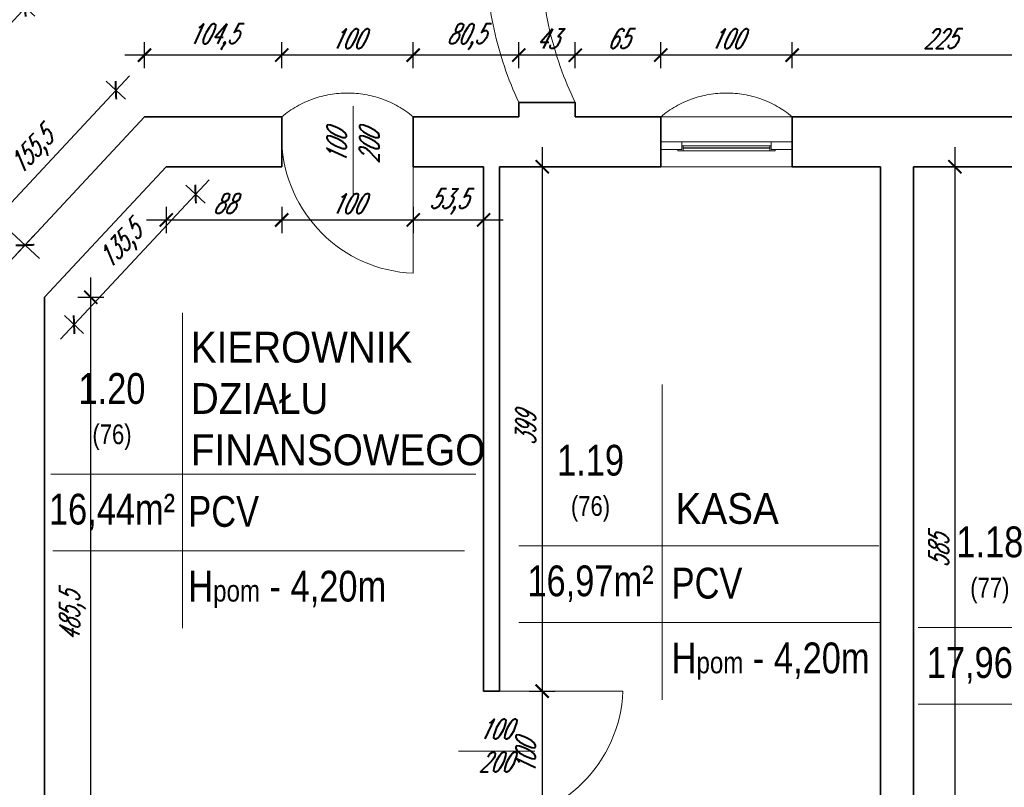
# Model space of a CAD drawing. Header units: millimetres. Extents: x 402 to 79005, y -7782 to 89952.
# Tile 142 of 256: x 22827 to 23576, y 28664 to 29248. Entities that reach past the tile are written whole.
import ezdxf

# ---------------------------------------------------------------- set-up
doc = ezdxf.new("R2010")
doc.units = ezdxf.units.MM
doc.header["$LTSCALE"] = 10
doc.linetypes.add('DASHED', pattern=[19.05, 12.7, -6.35])
doc.layers.get('0').update_dxf_attribs({"lineweight": 0})
doc.layers.get('Defpoints').update_dxf_attribs({"color": 253})
for name, color, linetype, lineweight in [('01 parter - ściany', 253, 'Continuous', 35), ('03-01_okna', 253, 'Continuous', 15), ('03_drzwi', 253, 'Continuous', 15), ('04-1_widok', 253, 'Continuous', 5), ('04-2_nad', 253, 'DASHED', 5), ('05-01_wymiary', 253, 'Continuous', 5), ('05-03_opis', 253, 'Continuous', 5)]:
    doc.layers.add(name, color=color, linetype=linetype, lineweight=lineweight)
doc.styles.add('ariel', font='ARIAL.TTF', dxfattribs={"width": 0.8})
doc.styles.add('ariel_wym', font='simplex.shx', dxfattribs={"width": 0.65, "oblique": 25})
doc.dimstyles.new('ariel 50 wnętrze', dxfattribs={"dimtxt": 15, "dimasz": 10, "dimexe": 10, "dimexo": 0, "dimgap": 5, "dimtad": 1, "dimdec": 1, "dimrnd": 0.5, "dimtxsty": 'ariel_wym', "dimblk": 'ARCHTICK', "dimcen": 2.5, "dimdle": 15, "dimazin": 0, "dimtfac": 1, "dimtdec": 1, "dimtix": 1, "dimtmove": 0, "dimatfit": 3, "dimldrblk": 'DOT', "dimfxl": 0, "dimarcsym": 0})

# ---------------------------------------------------------------- blocks, each defined once
blk = doc.blocks.new('_ArchTick')
at = {"color": 0, "linetype": 'ByBlock', "const_width": 0.15}
blk.add_lwpolyline([(-0.5, -0.5), (0.5, 0.5)], dxfattribs=at)
blk = doc.blocks.new('*D1590')
at = {"layer": '05-01_wymiary', "color": 0, "lineweight": -2}
for p, q in [((23414.62, 29211.39), (23414.62, 29231.39)), ((23639.6, 29211.39), (23639.6, 29231.39)), ((23654.6, 29221.39), (23399.62, 29221.39))]:
    blk.add_line(p, q, dxfattribs=at)
at = {"layer": 'Defpoints', "color": 0}
for p in [(23414.62, 29221.39), (23414.62, 29174.5), (23639.6, 29174.5)]:
    blk.add_point(p, dxfattribs=at)
at = {"layer": '05-01_wymiary', "color": 0, "lineweight": -2, "xscale": 10, "yscale": 10, "zscale": 10, "rotation": 180}
blk.add_blockref('_ArchTick', (23414.62, 29221.39), dxfattribs=at)
at = {"layer": '05-01_wymiary', "color": 0, "lineweight": -2, "xscale": 10, "yscale": 10, "zscale": 10}
blk.add_blockref('_ArchTick', (23639.6, 29221.39), dxfattribs=at)
at = {"layer": '05-01_wymiary', "color": 0, "insert": (23527.11, 29233.89), "char_height": 15, "attachment_point": 5, "style": 'ariel_wym'}
blk.add_mtext('225', dxfattribs=at)
blk = doc.blocks.new('_Dot')
at = {"color": 0, "linetype": 'ByBlock', "lineweight": -2}
blk.add_line((-0.5, 0), (-1, 0), dxfattribs=at)
at = {"color": 0, "linetype": 'ByBlock', "const_width": 0.5}
blk.add_lwpolyline([(-0.25, 0, 1), (0.25, 0, 1)], format="xyb", close=True, dxfattribs=at)
blk = doc.blocks.new('*D1591')
at = {"layer": '05-01_wymiary', "color": 0, "lineweight": -2}
for p, q in [((23314.62, 29211.39), (23314.62, 29231.39)), ((23414.62, 29211.39), (23414.62, 29231.39)), ((23429.62, 29221.39), (23299.62, 29221.39))]:
    blk.add_line(p, q, dxfattribs=at)
at = {"layer": 'Defpoints', "color": 0}
for p in [(23314.62, 29221.39), (23314.62, 29174.5), (23414.62, 29174.5)]:
    blk.add_point(p, dxfattribs=at)
at = {"layer": '05-01_wymiary', "color": 0, "lineweight": -2, "xscale": 10, "yscale": 10, "zscale": 10, "rotation": 180}
blk.add_blockref('_ArchTick', (23314.62, 29221.39), dxfattribs=at)
at = {"layer": '05-01_wymiary', "color": 0, "lineweight": -2, "xscale": 10, "yscale": 10, "zscale": 10}
blk.add_blockref('_ArchTick', (23414.62, 29221.39), dxfattribs=at)
at = {"layer": '05-01_wymiary', "color": 0, "insert": (23364.62, 29233.89), "char_height": 15, "attachment_point": 5, "style": 'ariel_wym'}
blk.add_mtext('100', dxfattribs=at)
blk = doc.blocks.new('*D1592')
at = {"layer": '05-01_wymiary', "color": 0, "lineweight": -2}
for p, q in [((23249.55, 29211.39), (23249.55, 29231.39)), ((23314.62, 29211.39), (23314.62, 29231.39)), ((23329.62, 29221.39), (23234.55, 29221.39))]:
    blk.add_line(p, q, dxfattribs=at)
at = {"layer": 'Defpoints', "color": 0}
for p in [(23249.55, 29221.39), (23249.55, 29185.4), (23314.62, 29174.5)]:
    blk.add_point(p, dxfattribs=at)
at = {"layer": '05-01_wymiary', "color": 0, "lineweight": -2, "xscale": 10, "yscale": 10, "zscale": 10, "rotation": 180}
blk.add_blockref('_ArchTick', (23249.55, 29221.39), dxfattribs=at)
at = {"layer": '05-01_wymiary', "color": 0, "lineweight": -2, "xscale": 10, "yscale": 10, "zscale": 10}
blk.add_blockref('_ArchTick', (23314.62, 29221.39), dxfattribs=at)
at = {"layer": '05-01_wymiary', "color": 0, "insert": (23282.08, 29233.89), "char_height": 15, "attachment_point": 5, "style": 'ariel_wym'}
blk.add_mtext('65', dxfattribs=at)
blk = doc.blocks.new('*D1593')
at = {"layer": '05-01_wymiary', "color": 0, "lineweight": -2}
for p, q in [((23206.55, 29211.39), (23206.55, 29231.39)), ((23249.55, 29211.39), (23249.55, 29231.39)), ((23264.55, 29221.39), (23191.55, 29221.39))]:
    blk.add_line(p, q, dxfattribs=at)
at = {"layer": 'Defpoints', "color": 0}
for p in [(23206.55, 29221.39), (23206.55, 29185.4), (23249.55, 29185.4)]:
    blk.add_point(p, dxfattribs=at)
at = {"layer": '05-01_wymiary', "color": 0, "lineweight": -2, "xscale": 10, "yscale": 10, "zscale": 10, "rotation": 180}
blk.add_blockref('_ArchTick', (23206.55, 29221.39), dxfattribs=at)
at = {"layer": '05-01_wymiary', "color": 0, "lineweight": -2, "xscale": 10, "yscale": 10, "zscale": 10}
blk.add_blockref('_ArchTick', (23249.55, 29221.39), dxfattribs=at)
at = {"layer": '05-01_wymiary', "color": 0, "insert": (23228.05, 29233.89), "char_height": 15, "attachment_point": 5, "style": 'ariel_wym'}
blk.add_mtext('43', dxfattribs=at)
blk = doc.blocks.new('*D1594')
at = {"layer": '05-01_wymiary', "color": 0, "lineweight": -2}
for p, q in [((23126.23, 29211.39), (23126.23, 29231.39)), ((23206.55, 29211.39), (23206.55, 29231.39)), ((23221.55, 29221.39), (23111.23, 29221.39))]:
    blk.add_line(p, q, dxfattribs=at)
at = {"layer": 'Defpoints', "color": 0}
for p in [(23126.23, 29221.39), (23206.55, 29185.4), (23126.23, 29174.5)]:
    blk.add_point(p, dxfattribs=at)
at = {"layer": '05-01_wymiary', "color": 0, "lineweight": -2, "xscale": 10, "yscale": 10, "zscale": 10, "rotation": 180}
blk.add_blockref('_ArchTick', (23126.23, 29221.39), dxfattribs=at)
at = {"layer": '05-01_wymiary', "color": 0, "lineweight": -2, "xscale": 10, "yscale": 10, "zscale": 10}
blk.add_blockref('_ArchTick', (23206.55, 29221.39), dxfattribs=at)
at = {"layer": '05-01_wymiary', "color": 0, "insert": (23166.39, 29235.32), "char_height": 15, "attachment_point": 5, "style": 'ariel_wym'}
blk.add_mtext('80,5', dxfattribs=at)
blk = doc.blocks.new('*D1595')
at = {"layer": '05-01_wymiary', "color": 0, "lineweight": -2}
for p, q in [((23026.23, 29211.39), (23026.23, 29231.39)), ((23126.23, 29211.39), (23126.23, 29231.39)), ((23141.23, 29221.39), (23011.23, 29221.39))]:
    blk.add_line(p, q, dxfattribs=at)
at = {"layer": 'Defpoints', "color": 0}
for p in [(23026.23, 29221.39), (23026.23, 29174.5), (23126.23, 29174.5)]:
    blk.add_point(p, dxfattribs=at)
at = {"layer": '05-01_wymiary', "color": 0, "lineweight": -2, "xscale": 10, "yscale": 10, "zscale": 10, "rotation": 180}
blk.add_blockref('_ArchTick', (23026.23, 29221.39), dxfattribs=at)
at = {"layer": '05-01_wymiary', "color": 0, "lineweight": -2, "xscale": 10, "yscale": 10, "zscale": 10}
blk.add_blockref('_ArchTick', (23126.23, 29221.39), dxfattribs=at)
at = {"layer": '05-01_wymiary', "color": 0, "insert": (23076.23, 29233.89), "char_height": 15, "attachment_point": 5, "style": 'ariel_wym'}
blk.add_mtext('100', dxfattribs=at)
blk = doc.blocks.new('*D1596')
at = {"layer": '05-01_wymiary', "color": 0, "lineweight": -2}
for p, q in [((22921.77, 29211.39), (22921.77, 29231.39)), ((23026.23, 29211.39), (23026.23, 29231.39)), ((23041.23, 29221.39), (22906.77, 29221.39))]:
    blk.add_line(p, q, dxfattribs=at)
at = {"layer": 'Defpoints', "color": 0}
for p in [(22921.77, 29221.39), (22921.77, 29174.5), (23026.23, 29174.5)]:
    blk.add_point(p, dxfattribs=at)
at = {"layer": '05-01_wymiary', "color": 0, "lineweight": -2, "xscale": 10, "yscale": 10, "zscale": 10, "rotation": 180}
blk.add_blockref('_ArchTick', (22921.77, 29221.39), dxfattribs=at)
at = {"layer": '05-01_wymiary', "color": 0, "lineweight": -2, "xscale": 10, "yscale": 10, "zscale": 10}
blk.add_blockref('_ArchTick', (23026.23, 29221.39), dxfattribs=at)
at = {"layer": '05-01_wymiary', "color": 0, "insert": (22974, 29235.32), "char_height": 15, "attachment_point": 5, "style": 'ariel_wym'}
blk.add_mtext('104,5', dxfattribs=at)
blk = doc.blocks.new('*D1597')
at = {"layer": '05-01_wymiary', "color": 0, "lineweight": -2}
for p, q in [((23224.38, 29151.5), (23224.38, 28722.45)), ((23214.38, 29136.5), (23234.38, 29136.5)), ((23214.38, 28737.45), (23234.38, 28737.45))]:
    blk.add_line(p, q, dxfattribs=at)
at = {"layer": 'Defpoints', "color": 0}
for p in [(23191.83, 29136.5), (23191.83, 28737.45), (23224.38, 28737.45)]:
    blk.add_point(p, dxfattribs=at)
at = {"layer": '05-01_wymiary', "color": 0, "lineweight": -2, "xscale": 10, "yscale": 10, "zscale": 10}
for p, rotation in [((23224.38, 29136.5), 90), ((23224.38, 28737.45), 270)]:
    blk.add_blockref('_ArchTick', p, dxfattribs=dict(at, rotation=rotation))
at = {"layer": '05-01_wymiary', "color": 0, "insert": (23211.88, 28936.97), "char_height": 15, "attachment_point": 5, "rotation": 90, "style": 'ariel_wym'}
blk.add_mtext('399', dxfattribs=at)
blk = doc.blocks.new('*D1598')
at = {"layer": '05-01_wymiary', "color": 0, "lineweight": -2}
for p, q in [((23224.38, 28752.45), (23224.38, 28622.45)), ((23214.38, 28737.45), (23234.38, 28737.45)), ((23214.38, 28637.45), (23234.38, 28637.45))]:
    blk.add_line(p, q, dxfattribs=at)
at = {"layer": 'Defpoints', "color": 0}
for p in [(23191.83, 28737.45), (23191.83, 28637.45), (23224.38, 28637.45)]:
    blk.add_point(p, dxfattribs=at)
at = {"layer": '05-01_wymiary', "color": 0, "lineweight": -2, "xscale": 10, "yscale": 10, "zscale": 10}
for p, rotation in [((23224.38, 28737.45), 90), ((23224.38, 28637.45), 270)]:
    blk.add_blockref('_ArchTick', p, dxfattribs=dict(at, rotation=rotation))
at = {"layer": '05-01_wymiary', "color": 0, "insert": (23211.88, 28687.45), "char_height": 15, "attachment_point": 5, "rotation": 90, "style": 'ariel_wym'}
blk.add_mtext('100', dxfattribs=at)
blk = doc.blocks.new('*D1600')
at = {"layer": '05-01_wymiary', "color": 0, "lineweight": -2}
for p, q in [((23538.5, 28536.5), (23538.5, 29151.5)), ((23528.5, 29136.5), (23548.5, 29136.5)), ((23528.5, 28551.5), (23548.5, 28551.5))]:
    blk.add_line(p, q, dxfattribs=at)
at = {"layer": 'Defpoints', "color": 0}
for p in [(23506.83, 29136.5), (23538.5, 29136.5), (23506.83, 28551.5)]:
    blk.add_point(p, dxfattribs=at)
at = {"layer": '05-01_wymiary', "color": 0, "lineweight": -2, "xscale": 10, "yscale": 10, "zscale": 10}
for p, rotation in [((23538.5, 29136.5), 90), ((23538.5, 28551.5), 270)]:
    blk.add_blockref('_ArchTick', p, dxfattribs=dict(at, rotation=rotation))
at = {"layer": '05-01_wymiary', "color": 0, "insert": (23526, 28844), "char_height": 15, "attachment_point": 5, "rotation": 90, "style": 'ariel_wym'}
blk.add_mtext('585', dxfattribs=at)
blk = doc.blocks.new('*D1255')
at = {"layer": '05-01_wymiary', "color": 0, "lineweight": -2}
for p, q in [((22880.95, 28536.5), (22880.95, 29052.21)), ((22870.95, 29037.21), (22890.95, 29037.21)), ((22870.95, 28551.5), (22890.95, 28551.5))]:
    blk.add_line(p, q, dxfattribs=at)
at = {"layer": 'Defpoints', "color": 0}
for p in [(22845.83, 29037.21), (22880.95, 29037.21), (22845.83, 28551.5)]:
    blk.add_point(p, dxfattribs=at)
at = {"layer": '05-01_wymiary', "color": 0, "lineweight": -2, "xscale": 10, "yscale": 10, "zscale": 10}
for p, rotation in [((22880.95, 29037.21), 90), ((22880.95, 28551.5), 270)]:
    blk.add_blockref('_ArchTick', p, dxfattribs=dict(at, rotation=rotation))
at = {"layer": '05-01_wymiary', "color": 0, "insert": (22867.02, 28794.35), "char_height": 15, "attachment_point": 5, "rotation": 90, "style": 'ariel_wym'}
blk.add_mtext('485,5', dxfattribs=at)
blk = doc.blocks.new('*D1256')
at = {"layer": '05-01_wymiary', "color": 0, "lineweight": -2}
for p, q in [((22970.89, 29126.66), (22857.96, 29005.41)), ((22953.34, 29122.5), (22967.98, 29108.86)), ((22860.87, 29023.21), (22875.51, 29009.57))]:
    blk.add_line(p, q, dxfattribs=at)
at = {"layer": 'Defpoints', "color": 0}
for p in [(22938.31, 29136.5), (22845.83, 29037.21), (22868.19, 29016.39)]:
    blk.add_point(p, dxfattribs=at)
at = {"layer": '05-01_wymiary', "color": 0, "lineweight": -2, "xscale": 10, "yscale": 10, "zscale": 10}
for p, rotation in [((22960.66, 29115.68), 47.03550590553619), ((22868.19, 29016.39), 227.0355059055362)]:
    blk.add_blockref('_ArchTick', p, dxfattribs=dict(at, rotation=rotation))
at = {"layer": '05-01_wymiary', "color": 0, "insert": (22904.23, 29075.53), "char_height": 15, "attachment_point": 5, "rotation": 47.03551, "style": 'ariel_wym'}
blk.add_mtext('135,5', dxfattribs=at)
blk = doc.blocks.new('*D1257')
at = {"layer": '05-01_wymiary', "color": 0, "lineweight": -2}
for p, q in [((22938.31, 29106), (22938.31, 29086)), ((23026.23, 29106), (23026.23, 29086)), ((22923.31, 29096), (23041.23, 29096))]:
    blk.add_line(p, q, dxfattribs=at)
at = {"layer": 'Defpoints', "color": 0}
for p in [(22938.31, 29136.5), (23026.23, 29136.5), (23026.23, 29096)]:
    blk.add_point(p, dxfattribs=at)
at = {"layer": '05-01_wymiary', "color": 0, "lineweight": -2, "xscale": 10, "yscale": 10, "zscale": 10, "rotation": 180}
blk.add_blockref('_ArchTick', (22938.31, 29096), dxfattribs=at)
at = {"layer": '05-01_wymiary', "color": 0, "lineweight": -2, "xscale": 10, "yscale": 10, "zscale": 10}
blk.add_blockref('_ArchTick', (23026.23, 29096), dxfattribs=at)
at = {"layer": '05-01_wymiary', "color": 0, "insert": (22982.27, 29108.5), "char_height": 15, "attachment_point": 5, "style": 'ariel_wym'}
blk.add_mtext('88', dxfattribs=at)
blk = doc.blocks.new('*D1258')
at = {"layer": '05-01_wymiary', "color": 0, "lineweight": -2}
for p, q in [((23026.23, 29106), (23026.23, 29086)), ((23126.22, 29106), (23126.22, 29086)), ((23011.23, 29096), (23141.22, 29096))]:
    blk.add_line(p, q, dxfattribs=at)
at = {"layer": 'Defpoints', "color": 0}
for p in [(23026.23, 29136.5), (23126.22, 29136.5), (23126.22, 29096)]:
    blk.add_point(p, dxfattribs=at)
at = {"layer": '05-01_wymiary', "color": 0, "lineweight": -2, "xscale": 10, "yscale": 10, "zscale": 10, "rotation": 180}
blk.add_blockref('_ArchTick', (23026.23, 29096), dxfattribs=at)
at = {"layer": '05-01_wymiary', "color": 0, "lineweight": -2, "xscale": 10, "yscale": 10, "zscale": 10}
blk.add_blockref('_ArchTick', (23126.22, 29096), dxfattribs=at)
at = {"layer": '05-01_wymiary', "color": 0, "insert": (23076.23, 29108.5), "char_height": 15, "attachment_point": 5, "style": 'ariel_wym'}
blk.add_mtext('100', dxfattribs=at)
blk = doc.blocks.new('*D1259')
at = {"layer": '05-01_wymiary', "color": 0, "lineweight": -2}
for p, q in [((23126.22, 29106), (23126.22, 29086)), ((23179.83, 29106), (23179.83, 29086)), ((23111.22, 29096), (23194.83, 29096))]:
    blk.add_line(p, q, dxfattribs=at)
at = {"layer": 'Defpoints', "color": 0}
for p in [(23126.22, 29136.5), (23179.83, 29136.5), (23179.83, 29096)]:
    blk.add_point(p, dxfattribs=at)
at = {"layer": '05-01_wymiary', "color": 0, "lineweight": -2, "xscale": 10, "yscale": 10, "zscale": 10, "rotation": 180}
blk.add_blockref('_ArchTick', (23126.22, 29096), dxfattribs=at)
at = {"layer": '05-01_wymiary', "color": 0, "lineweight": -2, "xscale": 10, "yscale": 10, "zscale": 10}
blk.add_blockref('_ArchTick', (23179.83, 29096), dxfattribs=at)
at = {"layer": '05-01_wymiary', "color": 0, "insert": (23153.03, 29109.93), "char_height": 15, "attachment_point": 5, "style": 'ariel_wym'}
blk.add_mtext('53,5', dxfattribs=at)
blk = doc.blocks.new('*D1260')
at = {"layer": '05-01_wymiary', "color": 0, "lineweight": -2}
for p, q in [((22910.26, 29205.72), (22783.74, 29069.88)), ((22907.35, 29187.93), (22892.71, 29201.56)), ((22801.28, 29074.04), (22786.64, 29087.67))]:
    blk.add_line(p, q, dxfattribs=at)
at = {"layer": 'Defpoints', "color": 0}
for p in [(22921.77, 29174.5), (22793.96, 29080.86), (22815.7, 29060.61)]:
    blk.add_point(p, dxfattribs=at)
at = {"layer": '05-01_wymiary', "color": 0, "lineweight": -2, "xscale": 10, "yscale": 10, "zscale": 10}
for p, rotation in [((22900.03, 29194.75), 47.03550590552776), ((22793.96, 29080.86), 227.0355059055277)]:
    blk.add_blockref('_ArchTick', p, dxfattribs=dict(at, rotation=rotation))
at = {"layer": '05-01_wymiary', "color": 0, "insert": (22836.8, 29147.29), "char_height": 15, "attachment_point": 5, "rotation": 47.03551, "style": 'ariel_wym'}
blk.add_mtext('155,5', dxfattribs=at)
blk = doc.blocks.new('*D1266')
at = {"layer": '05-01_wymiary', "color": 0, "lineweight": -2}
for p, q in [((22841.81, 29066.64), (22705.46, 29193.63)), ((22709.62, 29176.09), (22723.25, 29190.72)), ((22824.02, 29069.54), (22837.65, 29084.18))]:
    blk.add_line(p, q, dxfattribs=at)
at = {"layer": 'Defpoints', "color": 0}
for p in [(22716.44, 29183.41), (22701.3, 29167.15), (22815.7, 29060.61)]:
    blk.add_point(p, dxfattribs=at)
at = {"layer": '05-01_wymiary', "color": 0, "lineweight": -2, "xscale": 10, "yscale": 10, "zscale": 10}
for p, rotation in [((22716.44, 29183.41), 137.0355059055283), ((22830.84, 29076.86), 317.0355059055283)]:
    blk.add_blockref('_ArchTick', p, dxfattribs=dict(at, rotation=rotation))
at = {"layer": '05-01_wymiary', "color": 0, "insert": (22783.13, 29140.33), "char_height": 15, "attachment_point": 5, "rotation": 317.03551, "style": 'ariel_wym'}
blk.add_mtext('156,5', dxfattribs=at)
blk = doc.blocks.new('*D1267')
at = {"layer": '05-01_wymiary', "color": 0, "lineweight": -2}
for p, q in [((22841.16, 29268.79), (22716.48, 29132.88)), ((22823.65, 29264.5), (22838.39, 29250.98)), ((22719.25, 29150.69), (22733.99, 29137.17))]:
    blk.add_line(p, q, dxfattribs=at)
at = {"layer": 'Defpoints', "color": 0}
for p in [(22805.71, 29280.96), (22701.3, 29167.15), (22726.62, 29143.93)]:
    blk.add_point(p, dxfattribs=at)
at = {"layer": '05-01_wymiary', "color": 0, "lineweight": -2, "xscale": 10, "yscale": 10, "zscale": 10}
for p, rotation in [((22831.02, 29257.74), 47.46773687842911), ((22726.62, 29143.93), 227.4677368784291)]:
    blk.add_blockref('_ArchTick', p, dxfattribs=dict(at, rotation=rotation))
at = {"layer": '05-01_wymiary', "color": 0, "insert": (22768.56, 29210.25), "char_height": 15, "attachment_point": 5, "rotation": 47.46774, "style": 'ariel_wym'}
blk.add_mtext('154,5', dxfattribs=at)

msp = doc.modelspace()

# ---------------------------------------------------------------- linework, layer by layer
at = {"layer": '01 parter - ściany'}
for p, q in [((23249.547, 29185.396), (23206.547, 29185.396)), ((23206.547, 29185.396), (23206.547, 29174.499)), ((23249.547, 29185.396), (23249.547, 29174.499)), ((22815.7, 29060.609), (22921.773, 29174.499)), ((23026.234, 29174.499), (22921.773, 29174.499)), ((23026.234, 29174.499), (23026.234, 29136.499)), ((23206.547, 29174.499), (23126.234, 29174.499)), ((23126.234, 29174.499), (23126.234, 29136.499)), ((23314.615, 29174.499), (23249.547, 29174.499)), ((23314.615, 29174.499), (23314.615, 29136.499)), ((23639.599, 29174.499), (23414.615, 29174.499)), ((23414.615, 29174.499), (23414.615, 29136.499)), ((22845.835, 29037.208), (22938.309, 29136.499)), ((23026.234, 29136.499), (22938.309, 29136.499)), ((23179.835, 29136.499), (23126.221, 29136.499)), ((23179.835, 28737.448), (23179.835, 29136.499)), ((23314.615, 29136.499), (23191.835, 29136.499)), ((23191.835, 29136.499), (23191.835, 28737.444)), ((23481.835, 29136.499), (23414.603, 29136.499)), ((23481.835, 28551.499), (23481.835, 29136.499)), ((23639.599, 29136.499), (23506.835, 29136.499)), ((23506.835, 29136.499), (23506.835, 28551.499)), ((22845.835, 28551.499), (22845.835, 29037.208)), ((23179.835, 28737.448), (23191.835, 28737.448))]:
    msp.add_line(p, q, dxfattribs=at)
at = {"layer": '03-01_okna', "linetype": 'Continuous', "lineweight": 0}
for p, q in [((23398.615, 29155.504), (23330.615, 29155.499)), ((23330.615, 29152.499), (23398.615, 29152.504)), ((23331.615, 29148.499), (23331.615, 29152.499)), ((23331.615, 29150.999), (23397.615, 29151.004)), ((23397.615, 29148.504), (23397.615, 29152.504)), ((23331.615, 29150.499), (23397.615, 29150.504))]:
    msp.add_line(p, q, dxfattribs=at)
for points in [[(23330.615, 29149.499), (23314.615, 29149.499), (23314.615, 29155.499), (23330.615, 29155.499)], [(23414.615, 29149.504), (23398.615, 29149.504), (23398.615, 29155.504), (23414.615, 29155.504)]]:
    msp.add_lwpolyline(points, close=True, dxfattribs=at)
msp.add_lwpolyline([(23327.615, 29149.499), (23327.615, 29148.499), (23401.615, 29148.504), (23401.615, 29149.504)], dxfattribs=at)
at = {"layer": '03_drzwi'}
for p, q in [((23080.622, 29113.613), (23080.612, 29182.494)), ((23126.168, 29055.499), (23126.234, 29155.499)), ((23285.835, 28737.383), (23185.835, 28737.448)), ((23218.898, 28691.826), (23160.709, 28691.816))]:
    msp.add_line(p, q, dxfattribs=at)
for centre, start, end in [((23130.462, 29159.724), 182.321384, 267.641137), ((23181.609, 28741.676), 272.321384, 357.641137)]:
    msp.add_arc(centre, 104.314, start, end, dxfattribs=at)
at = {"layer": '04-1_widok'}
for p, q in [((23314.615, 29174.499), (23414.615, 29174.499)), ((23414.615, 29136.499), (23314.615, 29136.499))]:
    msp.add_line(p, q, dxfattribs=at)
at = {"layer": '04-2_nad', "ltscale": 2}
for centre, radius, start, end in [((23449.439, 29298.399), 267.892, 155.050339, 204.949661), ((23481.391, 29298.399), 257.917, 154.015061, 205.984939), ((23076.234, 29114.313), 78.245, 50.281519, 129.718481), ((23364.615, 29114.313), 78.245, 50.281519, 129.718481)]:
    msp.add_arc(centre, radius, start, end, dxfattribs=at)
at = {"layer": '05-03_opis'}
for p, q in [((22950.683, 29025.266), (22950.683, 28785.439)), ((23315.633, 28970.701), (23315.633, 28730.874)), ((22850.524, 28902.704), (23173.839, 28902.704)), ((22851.971, 28844.347), (23165.24, 28844.347)), ((23206.72, 28848.139), (23480.429, 28848.139)), ((23206.72, 28789.782), (23481.191, 28789.782)), ((23510.553, 28785.997), (23784.262, 28785.997)), ((23510.553, 28727.64), (23785.023, 28727.64))]:
    msp.add_line(p, q, dxfattribs=at)

# ---------------------------------------------------------------- texts
at = {"layer": '03_drzwi', "char_height": 15, "width": 160.59049, "attachment_point": 1, "style": 'ariel_wym'}
for insert, rotation in [((23060.463, 29139.089), 89.991501), ((23176.139, 28716.148), 359.991501)]:
    msp.add_mtext('100\\P200', dxfattribs=dict(at, insert=insert, rotation=rotation))
at = {"layer": '05-03_opis', "char_height": 23.4234, "style": 'ariel'}
for s, insert, width, attachment_point in [('{\\fArial|b0|i0|c238|p34;\\W0.9;KIEROWNIK \\PDZIAŁU \\PFINANSOWEGO}', (22957.036, 28960.002), 356.6375, 4), ('{\\fArial|b0|i0|c238|p34;1.20\\P\\H0.6404x;(76)}', (22897.061, 28950.208), 108.9126, 5), ('{\\fArial|b0|i0|c238|p34;1.19\\P\\H0.6404x;(76)}', (23261.176, 28895.643), 108.9126, 5), ('{\\fArial|b0|i0|c238|p34;16,44m²}', (22897.061, 28873.801), 108.9126, 5), (' PCV', (22947.865, 28874.076), 322.78897, 4), ('{\\fArial|b0|i0|c238|p34;\\W0.9;KASA}', (23325.864, 28876.329), 356.6375, 4), ('{\\fArial|b0|i0|c238|p34;1.18\\P\\H0.6404x;(77)}', (23565.009, 28833.501), 108.9126, 5), ('{\\fArial|b0|i0|c238|p34;16,97m²}', (23261.176, 28819.236), 108.9126, 5), ('{\\fArial|b0|i0|c238|p34; PCV}', (23315.633, 28819.511), 322.789, 4), ('{\\fArial|b0|i0|c238|p34; H\\H0.7x;pom\\H1.429x; - 4,20m}', (22947.865, 28814.893), 322.789, 4), ('{\\fArial|b0|i0|c238|p34; H\\H0.7x;pom\\H1.429x; - 4,20m}', (23315.633, 28760.328), 322.789, 4), ('{\\fArial|b0|i0|c238|p34;17,96m²}', (23565.009, 28757.094), 108.9126, 5)]:
    msp.add_mtext(s, dxfattribs=dict(at, insert=insert, width=width, attachment_point=attachment_point))

# ---------------------------------------------------------------- dimensions: what is measured, and where the dimension line sits
at = {"layer": '05-01_wymiary'}
for p1, p2, distance, picture, middle in [((22805.707, 29280.963), (22701.303, 29167.154), 34.352, '*D1267', (22768.555, 29210.252)), ((22921.773, 29174.499), (22815.7, 29060.609), -29.709, '*D1260', (22836.804, 29147.295)), ((22815.7, 29060.609), (22701.303, 29167.154), -22.209, '*D1266', (22783.131, 29140.326)), ((22938.309, 29136.499), (22845.835, 29037.208), 30.546, '*D1256', (22904.232, 29075.528))]:
    dim = msp.add_aligned_dim(p1=p1, p2=p2, distance=distance, dimstyle='ariel 50 wnętrze', dxfattribs=at)
    dim.commit()
    dim.dimension.update_dxf_attribs({"geometry": picture, "text_midpoint": middle})
for base, p1, p2, picture, middle in [((22921.773, 29221.391), (23026.234, 29174.499), (22921.773, 29174.499), '*D1596', (22974.003, 29235.319)), ((23026.234, 29221.391), (23126.234, 29174.499), (23026.234, 29174.499), '*D1595', (23076.234, 29233.891)), ((23126.234, 29221.391), (23206.547, 29185.396), (23126.234, 29174.499), '*D1594', (23166.39, 29235.319)), ((23206.547, 29221.391), (23249.547, 29185.396), (23206.547, 29185.396), '*D1593', (23228.047, 29233.891)), ((23249.547, 29221.391), (23314.615, 29174.499), (23249.547, 29185.396), '*D1592', (23282.081, 29233.891)), ((23314.615, 29221.391), (23414.615, 29174.499), (23314.615, 29174.499), '*D1591', (23364.615, 29233.891)), ((23414.615, 29221.391), (23639.599, 29174.499), (23414.615, 29174.499), '*D1590', (23527.107, 29233.891)), ((23126.221, 29096.004), (23026.234, 29136.499), (23126.221, 29136.499), '*D1258', (23076.227, 29108.504)), ((23179.835, 29096.004), (23126.221, 29136.499), (23179.835, 29136.499), '*D1259', (23153.028, 29109.933))]:
    dim = msp.add_linear_dim(base=base, p1=p1, p2=p2, dimstyle='ariel 50 wnętrze', override={"dimtmove": 1}, dxfattribs=at)
    dim.commit()
    dim.dimension.update_dxf_attribs({"geometry": picture, "text_midpoint": middle})
for base, p1, p2, picture, middle in [((23224.385, 28737.448), (23191.835, 29136.499), (23191.835, 28737.448), '*D1597', (23211.885, 28936.973)), ((23538.502, 29136.499), (23506.835, 28551.499), (23506.835, 29136.499), '*D1600', (23526.002, 28843.999)), ((22880.945, 29037.208), (22845.835, 28551.499), (22845.835, 29037.208), '*D1255', (22867.017, 28794.353))]:
    dim = msp.add_linear_dim(base=base, p1=p1, p2=p2, angle=90, dimstyle='ariel 50 wnętrze', dxfattribs=at)
    dim.commit()
    dim.dimension.update_dxf_attribs({"geometry": picture, "text_midpoint": middle})
dim = msp.add_linear_dim(base=(23026.234, 29096.004), p1=(22938.309, 29136.499), p2=(23026.234, 29136.499), dimstyle='ariel 50 wnętrze', dxfattribs=at)
dim.commit()
dim.dimension.update_dxf_attribs({"geometry": '*D1257', "text_midpoint": (22982.272, 29108.504)})
dim = msp.add_linear_dim(base=(23224.385, 28637.448), p1=(23191.835, 28737.448), p2=(23191.835, 28637.448), angle=90, dimstyle='ariel 50 wnętrze', override={"dimtmove": 1}, dxfattribs=at)
dim.commit()
dim.dimension.update_dxf_attribs({"geometry": '*D1598', "text_midpoint": (23211.885, 28687.448)})

doc.saveas('drawing.dxf')
